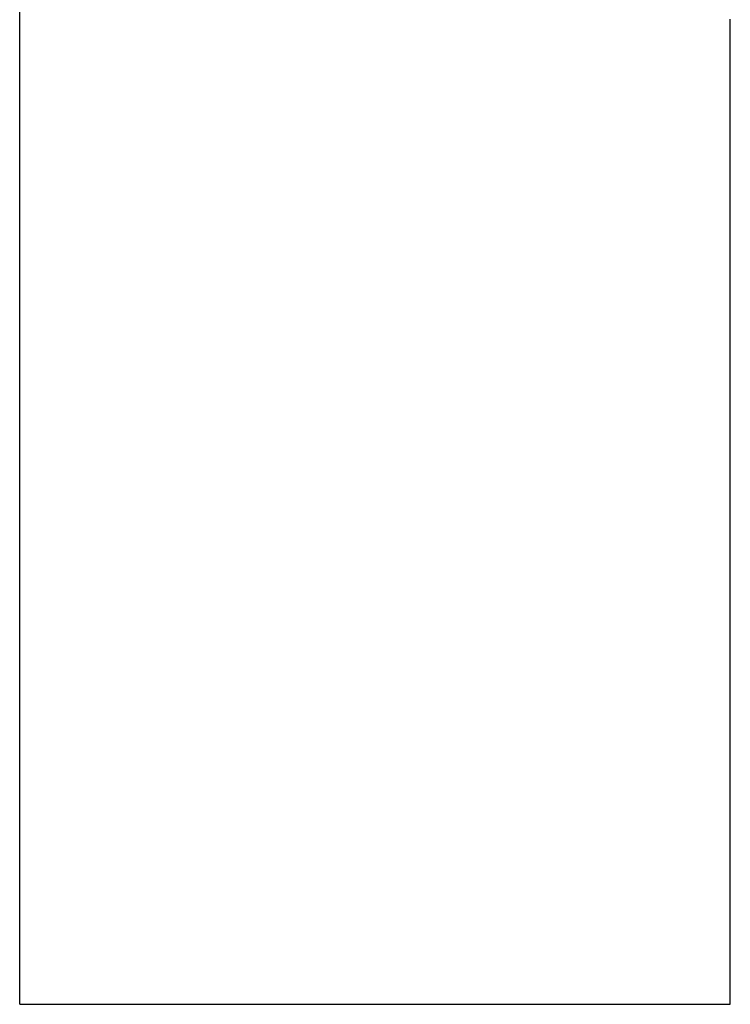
# Model space of a CAD drawing. Header units: millimetres. Extents: x 8 to 947, y 12 to 926.
# Tile 157 of 159: x 768 to 817, y 705 to 772. Entities that reach past the tile are written whole.
import ezdxf

# ---------------------------------------------------------------- set-up
doc = ezdxf.new("R2010")
doc.units = ezdxf.units.MM

msp = doc.modelspace()

# ---------------------------------------------------------------- linework, layer by layer
at = {"color": 7, "linetype": 'Continuous', "lineweight": 30}
for p, q in [((768.187, 705.32), (768.187, 847.816)), ((816.687, 705.32), (816.681, 705.32))]:
    msp.add_line(p, q, dxfattribs=at)
at = {"color": 8, "linetype": 'Continuous', "lineweight": 0}
msp.add_line((816.687, 772.466), (816.687, 705.32), dxfattribs=at)
at = {"color": 7, "linetype": 'Continuous', "lineweight": 30}
for points, knots in [([(816.682, 705.32), (816.682, 705.845), (816.682, 706.899), (816.681, 708.487), (816.681, 710.091), (816.681, 711.71), (816.68, 713.344), (816.68, 714.962), (816.68, 716.563), (816.679, 718.145), (816.679, 719.741), (816.679, 721.351), (816.678, 722.974), (816.678, 724.611), (816.678, 726.261), (816.678, 727.925), (816.677, 729.603), (816.677, 731.283), (816.677, 732.967), (816.677, 734.654), (816.677, 736.354), (816.676, 738.077), (816.676, 739.824), (816.676, 741.595), (816.676, 743.38), (816.676, 745.178), (816.676, 746.978), (816.676, 748.781), (816.676, 750.587), (816.675, 752.405), (816.675, 754.354), (816.675, 756.436), (816.675, 758.652), (816.675, 760.886), (816.675, 763.139), (816.675, 765.41), (816.676, 767.628), (816.676, 769.792), (816.676, 771.393), (816.676, 772.297), (816.676, 772.498)], [0, 0, 0, 0, 0.023424, 0.047073, 0.070949, 0.095051, 0.11938, 0.143935, 0.167293, 0.190853, 0.214614, 0.238577, 0.26274, 0.287105, 0.31167, 0.336437, 0.361405, 0.386575, 0.41149, 0.4366, 0.461904, 0.487402, 0.513563, 0.539925, 0.566489, 0.593254, 0.62022, 0.6469, 0.673774, 0.700843, 0.728105, 0.760814, 0.793798, 0.827057, 0.860591, 0.8944, 0.928485, 0.959641, 0.991024, 1, 1, 1, 1]), ([(768.187, 705.32), (768.189, 705.32), (768.191, 705.32), (768.214, 705.32), (768.249, 705.32), (768.3, 705.32), (768.365, 705.32), (768.444, 705.32), (768.539, 705.32), (768.649, 705.32), (768.776, 705.32), (768.893, 705.32), (768.993, 705.32), (769.068, 705.32), (769.147, 705.32), (769.234, 705.32), (769.331, 705.32), (769.438, 705.32), (769.557, 705.32), (769.688, 705.32), (769.831, 705.32), (769.988, 705.32), (770.156, 705.32), (770.335, 705.32), (770.524, 705.32), (770.726, 705.32), (770.937, 705.32), (771.167, 705.32), (771.415, 705.32), (771.683, 705.32), (771.964, 705.32), (772.258, 705.32), (772.564, 705.32), (772.884, 705.32), (773.217, 705.32), (773.567, 705.32), (773.932, 705.32), (774.31, 705.32), (774.696, 705.32), (775.09, 705.32), (775.493, 705.32), (775.906, 705.32), (776.317, 705.32), (776.726, 705.32), (777.132, 705.32), (777.548, 705.32), (777.967, 705.32), (778.387, 705.32), (778.803, 705.32), (779.216, 705.32), (779.63, 705.32), (780.045, 705.32), (780.465, 705.32), (780.89, 705.32), (781.314, 705.32), (781.739, 705.32), (782.166, 705.32), (782.601, 705.32), (783.04, 705.32), (783.665, 705.32), (784.477, 705.32), (785.476, 705.32), (786.476, 705.32), (787.477, 705.32), (788.473, 705.32), (789.465, 705.32), (790.454, 705.32), (791.446, 705.32), (792.415, 705.32), (793.359, 705.32), (794.277, 705.32), (795.193, 705.32), (796.106, 705.32), (797.018, 705.32), (797.929, 705.32), (798.846, 705.32), (799.77, 705.32), (800.703, 705.32), (801.47, 705.32), (802.073, 705.32), (802.511, 705.32), (802.943, 705.32), (803.365, 705.32), (803.787, 705.32), (804.209, 705.32), (804.632, 705.32), (805.051, 705.32), (805.466, 705.32), (805.881, 705.32), (806.288, 705.32), (806.69, 705.32), (807.086, 705.32), (807.481, 705.32), (807.87, 705.32), (808.265, 705.32), (808.666, 705.32), (809.071, 705.32), (809.467, 705.32), (809.854, 705.32), (810.232, 705.32), (810.603, 705.32), (810.967, 705.32), (811.327, 705.32), (811.681, 705.32), (812.025, 705.32), (812.355, 705.32), (812.67, 705.32), (812.972, 705.32), (813.26, 705.32), (813.528, 705.32), (813.776, 705.32), (814.007, 705.32), (814.228, 705.32), (814.436, 705.32), (814.631, 705.32), (814.809, 705.32), (814.972, 705.32), (815.121, 705.32), (815.257, 705.32), (815.381, 705.32), (815.495, 705.32), (815.596, 705.32), (815.688, 705.32), (815.771, 705.32), (815.848, 705.32), (815.922, 705.32), (816.022, 705.32), (816.142, 705.32), (816.272, 705.32), (816.384, 705.32), (816.479, 705.32), (816.555, 705.32), (816.615, 705.32), (816.656, 705.32), (816.677, 705.32), (816.68, 705.32), (816.68, 705.32)], [0, 0, 0, 0, 0.011526, 0.023019, 0.034487, 0.045938, 0.057378, 0.068814, 0.080254, 0.09201, 0.103785, 0.115586, 0.121161, 0.126745, 0.132253, 0.137643, 0.142937, 0.148476, 0.153966, 0.159439, 0.164926, 0.170457, 0.176067, 0.181456, 0.186969, 0.192561, 0.198107, 0.20361, 0.209717, 0.215798, 0.221869, 0.227943, 0.234036, 0.24016, 0.24633, 0.25256, 0.259019, 0.265414, 0.271761, 0.278074, 0.28437, 0.290665, 0.296974, 0.302784, 0.308631, 0.314528, 0.320449, 0.326231, 0.331884, 0.337439, 0.34293, 0.34839, 0.353851, 0.359347, 0.364907, 0.370237, 0.375678, 0.38124, 0.386818, 0.392389, 0.405023, 0.417629, 0.430217, 0.442795, 0.455375, 0.467739, 0.480123, 0.492534, 0.504982, 0.516506, 0.527998, 0.539464, 0.550913, 0.562352, 0.573786, 0.585224, 0.596978, 0.608751, 0.62055, 0.626125, 0.631707, 0.637218, 0.642611, 0.64791, 0.653454, 0.658951, 0.664429, 0.669921, 0.675458, 0.681071, 0.686461, 0.691975, 0.697566, 0.70311, 0.708612, 0.714717, 0.720797, 0.726867, 0.73294, 0.739031, 0.745154, 0.751323, 0.757552, 0.764009, 0.770402, 0.776747, 0.783059, 0.789353, 0.795646, 0.801954, 0.807763, 0.813609, 0.819504, 0.825423, 0.831204, 0.836854, 0.842408, 0.847898, 0.853356, 0.858816, 0.86431, 0.86987, 0.875199, 0.880639, 0.886199, 0.891776, 0.897345, 0.909976, 0.922579, 0.935163, 0.947739, 0.960315, 0.972677, 0.985057, 0.997465, 1, 1, 1, 1])]:
    msp.add_open_spline(points, degree=3, knots=knots, dxfattribs=at)

doc.saveas('drawing.dxf')
